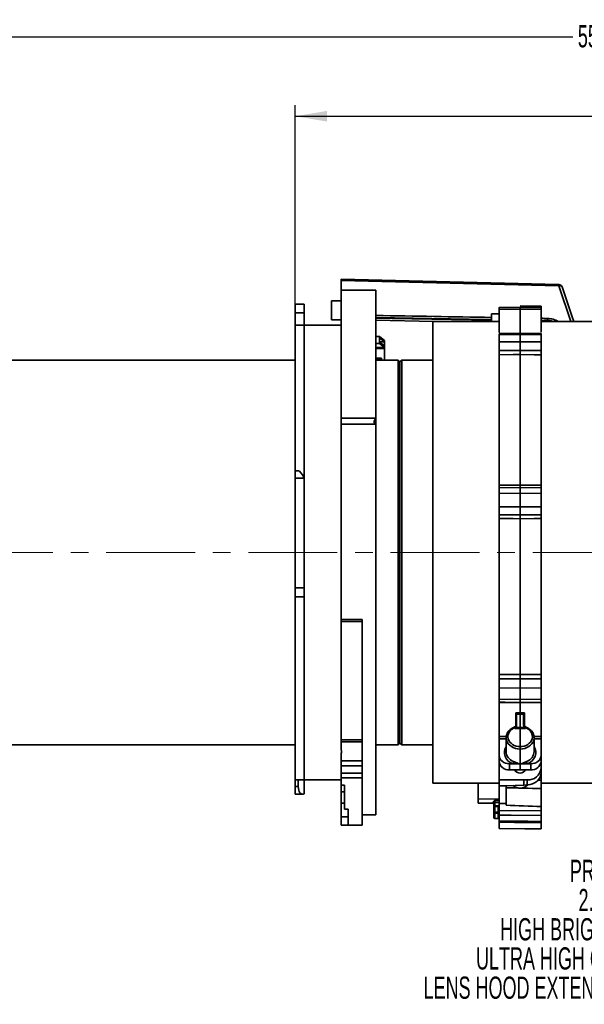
# Model space of a CAD drawing. Header units: millimetres. Extents: x 0 to 1118, y 0 to 864.
# Tile 23 of 96: x 476 to 556, y 189 to 329. Entities that reach past the tile are written whole.
import ezdxf

# ---------------------------------------------------------------- set-up
doc = ezdxf.new("R2010")
doc.units = ezdxf.units.MM
doc.linetypes.add('CENTERX2', pattern=[20.32, 12.7, -2.54, 2.54, -2.54])
doc.layers.add('ALPHAREV', color=7, linetype='Continuous', lineweight=25)
doc.styles.add('SLDTEXTSTYLE0', font='TXT', dxfattribs={"width": 0.605})
doc.dimstyles.new('SLDDIMSTYLE0', dxfattribs={"dimtxt": 3.175, "dimasz": 4.572, "dimexe": 0, "dimexo": 0.0625, "dimgap": 0.79375, "dimtad": 0, "dimtih": 1, "dimtoh": 1, "dimdec": 0, "dimlfac": 2, "dimrnd": 1e-09, "dimzin": 12, "dimdsep": 46, "dimtxsty": 'SLDTEXTSTYLE0', "dimsah": 1, "dimcen": 0.09, "dimadec": 0, "dimazin": 3, "dimtfac": 1, "dimtofl": 0, "dimtmove": 0, "dimatfit": 3, "dimfxl": 1, "dimfrac": 2, "dimtolj": 1, "dimtzin": 12, "dimarcsym": 0})

# ---------------------------------------------------------------- blocks, each defined once
blk = doc.blocks.new('_D_9')
at = {"layer": 'ALPHAREV'}
for p, q in [((515, 287.3), (515, 317.16)), ((608.39, 317.99), (607.3, 317.99)), ((607.3, 317.99), (607.3, 313.12)), ((619.31, 317.99), (620.4, 317.99)), ((620.4, 317.99), (620.4, 313.12)), ((705.42, 302.17), (705.42, 317.16)), ((515, 315.55), (598.21, 315.55)), ((705.42, 315.55), (622.22, 315.55)), ((607.3, 313.12), (608.39, 313.12)), ((620.4, 313.12), (619.31, 313.12))]:
    blk.add_line(p, q, dxfattribs=at)
for points in [[(515, 315.55), (519.57, 314.79), (519.57, 316.32)], [(705.42, 315.55), (700.85, 316.32), (700.85, 314.79)]]:
    blk.add_solid(points, dxfattribs=at)
at = {"layer": 'ALPHAREV', "char_height": 3.175, "attachment_point": 1, "style": 'SLDTEXTSTYLE0'}
for s, insert in [('381', (598.93, 317.21)), ('14.99', (608.39, 317.21))]:
    blk.add_mtext(s, dxfattribs=dict(at, insert=insert))
blk = doc.blocks.new('_D_10')
at = {"layer": 'ALPHAREV'}
for p, q in [((427.92, 271.65), (427.92, 328.52)), ((564.86, 329.36), (563.76, 329.36)), ((563.76, 329.36), (563.76, 324.48)), ((575.77, 329.36), (576.86, 329.36)), ((576.86, 329.36), (576.86, 324.48)), ((705.42, 302.17), (705.42, 328.52)), ((427.92, 326.92), (554.67, 326.92)), ((705.42, 326.92), (578.68, 326.92)), ((563.76, 324.48), (564.86, 324.48)), ((576.86, 324.48), (575.77, 324.48))]:
    blk.add_line(p, q, dxfattribs=at)
for points in [[(427.92, 326.92), (432.5, 326.16), (432.5, 327.68)], [(705.42, 326.92), (700.85, 327.68), (700.85, 326.16)]]:
    blk.add_solid(points, dxfattribs=at)
at = {"layer": 'ALPHAREV', "char_height": 3.175, "attachment_point": 1, "style": 'SLDTEXTSTYLE0'}
for s, insert in [('555', (555.4, 328.58)), ('21.85', (564.86, 328.58))]:
    blk.add_mtext(s, dxfattribs=dict(at, insert=insert))
blk = doc.blocks.new('SW_NOTE_0_5')
at = {"layer": 'ALPHAREV', "color": 0, "char_height": 3.175, "attachment_point": 2, "style": 'SLDTEXTSTYLE0'}
for s, insert in [('PROJECTION LENS', (19.94, 4.09)), ('2.71-3.89:1 ZOOM', (19.89, -0.08)), ('HIGH BRIGHTNESS: 144-107109-XX', (19.6, -4.26)), ('ULTRA HIGH CONTRAST: 163-121105-XX', (19.44, -8.43)), ('LENS HOOD EXTENSION REQUIRED: 163-168106-XX', (19.23, -12.61))]:
    blk.add_mtext(s, dxfattribs=dict(at, insert=insert))

msp = doc.modelspace()

# ---------------------------------------------------------------- linework, layer by layer
at = {"color": 7, "linetype": 'Continuous', "lineweight": 35}
for p, q in [((552.69, 291.49), (521.55, 292.25)), ((552.69, 291.29), (521.55, 292.05)), ((521.55, 292.05), (521.55, 290.7)), ((526.55, 290.7), (521.55, 290.7)), ((521.55, 272.38), (521.55, 290.7)), ((526.55, 272.38), (526.55, 290.7)), ((554.39, 286.2), (552.69, 291.29)), ((516.3, 288.69), (515, 288.69)), ((515, 287.44), (515, 288.69)), ((516.3, 288.69), (516.3, 287.44)), ((521.55, 289.18), (520.19, 289.18)), ((520.19, 289.18), (520.19, 286.43)), ((516.3, 287.44), (515, 287.44)), ((515, 285.7), (515, 287.44)), ((516.3, 285.7), (516.3, 287.44)), ((544.15, 287.31), (543.07, 287.3)), ((543.07, 286.15), (543.07, 287.3)), ((547.15, 288.23), (544.15, 288.2)), ((547.15, 287.97), (544.15, 287.94)), ((544.15, 284.65), (544.15, 287.94)), ((550.15, 288.4), (547.15, 288.43)), ((550.15, 288.2), (547.15, 288.23)), ((550.15, 287.94), (547.15, 287.97)), ((547.15, 287.97), (547.15, 284.55)), ((550.15, 288.26), (550.15, 288.38)), ((550.15, 284.69), (550.15, 287.94)), ((520.19, 286.43), (521.55, 286.43)), ((526.55, 286.39), (534.75, 286.19)), ((544.15, 286.2), (534.67, 286.2)), ((534.67, 253.2), (534.67, 286.2)), ((550.15, 286.37), (551.07, 286.35)), ((550.15, 286.27), (551.07, 286.25)), ((551.26, 286.23), (550.15, 286.26)), ((566.37, 286.2), (550.15, 286.2)), ((551.07, 286.35), (551.07, 286.65)), ((516.3, 285.7), (515, 285.7)), ((515, 264.87), (515, 285.7)), ((521.55, 285.7), (516.3, 285.7)), ((516.3, 263.87), (516.3, 285.7)), ((547.15, 284.52), (544.15, 284.48)), ((547.15, 284.37), (544.15, 284.33)), ((550.15, 284.48), (547.15, 284.52)), ((550.15, 284.33), (547.15, 284.37)), ((547.15, 283.32), (547.15, 284.37)), ((526.55, 284.06), (527.07, 284.06)), ((527.07, 283.07), (526.55, 283.07)), ((527.07, 284.06), (527.07, 283.86)), ((527.07, 284.06), (527.77, 283.5)), ((527.07, 283.86), (527.07, 283.27)), ((527.07, 283.86), (527.77, 283.3)), ((527.07, 283.3), (527.77, 283.3)), ((527.07, 283.27), (527.07, 283.07)), ((527.77, 282.71), (527.07, 283.27)), ((527.77, 282.51), (527.07, 283.07)), ((527.77, 283.5), (527.77, 283.3)), ((527.77, 283.3), (527.77, 282.71)), ((544.15, 284.33), (544.15, 283.31)), ((544.15, 283.31), (547.15, 283.32)), ((547.15, 283.32), (550.15, 283.31)), ((550.15, 284.33), (550.15, 283.31)), ((526.55, 282.51), (527.77, 282.51)), ((527.77, 282.36), (526.55, 282.36)), ((527.77, 282.36), (527.77, 282.71)), ((527.77, 282.51), (527.77, 282.36)), ((527.77, 282.36), (527.77, 282.36)), ((527.77, 282.36), (527.77, 280.7)), ((515, 280.7), (471.87, 280.7)), ((526.55, 280.97), (527.35, 280.97)), ((526.55, 280.82), (527.35, 280.82)), ((529.72, 280.7), (526.55, 280.7)), ((527.35, 280.97), (527.35, 280.82)), ((527.35, 280.82), (527.35, 280.7)), ((529.97, 280.45), (529.72, 280.7)), ((529.72, 253.2), (529.72, 280.7)), ((530.22, 280.7), (529.97, 280.45)), ((529.97, 253.2), (529.97, 280.45)), ((534.67, 280.7), (530.22, 280.7)), ((530.22, 253.2), (530.22, 280.7)), ((544.15, 262.8), (544.15, 281.46)), ((547.15, 281.47), (547.15, 262.83)), ((550.15, 262.8), (550.15, 281.46)), ((521.55, 272.38), (526.55, 272.38)), ((521.55, 271.51), (521.55, 272.38)), ((526.55, 272.38), (526.55, 271.51)), ((521.55, 243.61), (521.55, 271.51)), ((526.55, 271.51), (521.55, 271.51)), ((526.55, 215.7), (526.55, 271.51)), ((515.48, 264.87), (515, 264.87)), ((515, 263.81), (515, 264.87)), ((516.3, 263.81), (515, 263.81)), ((515, 263.81), (515, 248.13)), ((516.3, 263.87), (516.3, 263.81)), ((516.3, 263.81), (516.3, 248.13)), ((547.15, 262.46), (544.15, 262.43)), ((550.15, 262.43), (547.15, 262.46)), ((547.15, 261.67), (544.15, 261.64)), ((544.15, 261.64), (544.15, 259.72)), ((547.15, 259.7), (547.15, 261.67)), ((550.15, 261.64), (547.15, 261.67)), ((550.15, 261.64), (550.15, 259.72)), ((544.15, 259.72), (547.15, 259.7)), ((547.15, 259.7), (550.15, 259.72)), ((544.15, 235.73), (544.15, 258.04)), ((547.15, 258.02), (547.15, 235.74)), ((550.15, 235.73), (550.15, 258.04)), ((529.72, 225.7), (529.72, 253.2)), ((529.97, 225.95), (529.97, 253.2)), ((530.22, 225.7), (530.22, 253.2)), ((534.67, 220.2), (534.67, 253.2)), ((515, 248.13), (516.3, 248.13)), ((515, 246.84), (515, 248.13)), ((516.3, 248.13), (516.3, 246.84)), ((515, 246.84), (516.3, 246.84)), ((515, 220.7), (515, 246.84)), ((516.3, 220.7), (516.3, 246.84)), ((524.55, 243.61), (521.55, 243.61)), ((521.55, 243.33), (521.55, 243.61)), ((524.55, 222.48), (524.55, 243.61)), ((524.55, 243.33), (521.55, 243.33)), ((521.55, 243.33), (521.55, 226.4)), ((547.15, 233.82), (544.15, 233.81)), ((544.15, 233.81), (544.15, 232.21)), ((550.15, 233.81), (547.15, 233.82)), ((547.15, 232.17), (547.15, 233.82)), ((550.15, 233.81), (550.15, 232.21)), ((544.15, 232.21), (547.15, 232.17)), ((544.15, 226.87), (544.15, 231.76)), ((547.15, 232.17), (550.15, 232.21)), ((547.15, 231.72), (547.15, 230.26)), ((550.15, 226.87), (550.15, 231.76)), ((546.53, 228.36), (546.53, 230.26)), ((546.64, 230.07), (546.65, 230.01)), ((546.65, 228.47), (546.65, 230.01)), ((547.15, 228.17), (547.15, 230.07)), ((547.65, 230.01), (547.66, 230.07)), ((547.65, 228.47), (547.65, 230.01)), ((547.77, 230.26), (547.77, 228.36)), ((546.4, 228.04), (546.4, 228.16)), ((547.15, 228.04), (546.4, 228.04)), ((546.53, 228.16), (547.15, 228.17)), ((546.64, 228.42), (546.62, 228.35)), ((546.65, 228.47), (546.64, 228.42)), ((547.15, 228.17), (547.77, 228.16)), ((547.15, 228.17), (547.15, 228.04)), ((547.15, 228.04), (547.15, 225.44)), ((547.9, 228.04), (547.15, 228.04)), ((547.66, 228.42), (547.65, 228.47)), ((547.68, 228.35), (547.66, 228.42)), ((547.9, 228.16), (547.9, 228.04)), ((545.15, 226.72), (545.15, 224.74)), ((549.14, 226.86), (550.15, 226.87)), ((549.15, 224.74), (549.15, 226.72)), ((471.87, 225.7), (515, 225.7)), ((521.55, 226.1), (521.55, 226.4)), ((524.55, 226.4), (521.55, 226.4)), ((524.55, 226.1), (521.55, 226.1)), ((521.55, 226.1), (521.55, 225.01)), ((526.55, 225.7), (529.72, 225.7)), ((529.72, 225.7), (529.97, 225.95)), ((529.97, 225.95), (530.22, 225.7)), ((530.22, 225.7), (534.67, 225.7)), ((544.15, 224.19), (544.15, 226.53)), ((545.15, 226.53), (544.15, 226.53)), ((544.15, 225.22), (544.15, 225.22)), ((550.15, 226.53), (549.15, 226.53)), ((550.15, 226.53), (550.15, 224.19)), ((550.15, 225.22), (550.15, 225.22)), ((521.55, 224.34), (521.55, 223.38)), ((544.15, 223.34), (544.15, 224.19)), ((547.15, 222.98), (547.15, 225.09)), ((550.15, 224.19), (550.15, 223.34)), ((521.55, 223.38), (524.55, 223.38)), ((521.55, 222.68), (521.55, 223.38)), ((524.55, 222.68), (521.55, 222.68)), ((521.55, 222.68), (521.55, 221.66)), ((524.55, 222.48), (524.55, 221.66)), ((544.15, 220.69), (544.15, 223.34)), ((545.64, 222.97), (545.64, 222.12)), ((545.64, 222.97), (546.1, 222.97)), ((546.1, 222.97), (547.15, 222.97)), ((547.15, 222.97), (548.19, 222.97)), ((547.15, 222.11), (547.15, 222.97)), ((548.19, 222.97), (548.66, 222.97)), ((548.66, 222.12), (548.66, 222.97)), ((550.15, 222.31), (550.15, 223.34)), ((521.55, 221.66), (524.55, 221.66)), ((521.55, 220.96), (521.55, 221.66)), ((524.55, 221.66), (524.55, 220.96)), ((545.64, 222.12), (547.15, 222.11)), ((546.52, 222.11), (546.52, 221.88)), ((547.15, 222.11), (548.66, 222.12)), ((547.77, 221.88), (547.77, 222.11)), ((550.15, 222.31), (550.15, 221.7)), ((550.15, 220.64), (550.15, 221.7)), ((515, 220.7), (516.3, 220.7)), ((515, 219.74), (515, 220.7)), ((515, 219.74), (515.43, 219.74)), ((515, 218.64), (515, 219.74)), ((515.43, 219.74), (515.43, 220.7)), ((516.3, 220.7), (521.55, 220.7)), ((516.3, 220.7), (516.3, 218.7)), ((524.55, 220.96), (521.55, 220.96)), ((521.55, 220.96), (521.55, 219.94)), ((521.55, 219.94), (522.05, 219.94)), ((521.55, 219.94), (521.55, 218.99)), ((522.05, 216.47), (522.05, 219.94)), ((524.55, 220.96), (524.55, 214.2)), ((534.67, 220.2), (544.15, 220.2)), ((541.15, 217.94), (541.15, 220.2)), ((544.15, 220.69), (547.67, 220.67)), ((544.15, 219.83), (544.15, 220.69)), ((544.15, 219.83), (545.15, 219.83)), ((544.15, 219.83), (544.15, 217.3)), ((545.15, 219.83), (547.67, 219.93)), ((545.15, 219.83), (545.15, 217.29)), ((547.67, 220.67), (547.67, 219.93)), ((547.67, 220.67), (548.17, 220.67)), ((547.67, 219.93), (548.17, 219.96)), ((548.17, 219.96), (548.17, 220.67)), ((549.63, 220.65), (550.15, 220.64)), ((550.15, 220.2), (566.37, 220.2)), ((515, 218.64), (516.07, 218.64)), ((521.55, 218.99), (522.05, 218.99)), ((521.55, 217.37), (521.55, 218.99)), ((550.15, 216.87), (550.15, 219.44)), ((522.05, 217.37), (521.55, 217.37)), ((521.55, 217.37), (521.55, 215.42)), ((544.15, 217.96), (541.15, 217.94)), ((541.15, 217.36), (541.15, 217.94)), ((541.15, 217.36), (543.28, 217.34)), ((543.28, 217.34), (543.28, 217.4)), ((543.4, 216.86), (543.4, 217.31)), ((543.4, 216.04), (543.4, 216.86)), ((543.52, 217.74), (544.15, 217.74)), ((543.52, 217.43), (543.52, 216.9)), ((544.03, 216.99), (543.52, 216.98)), ((544.03, 216.89), (543.52, 216.89)), ((543.52, 216.89), (543.52, 216.07)), ((544.04, 216.99), (544.03, 216.99)), ((544.03, 216.99), (544.03, 216.99)), ((544.03, 216.07), (544.03, 216.89)), ((544.15, 217.3), (545.15, 217.29)), ((544.15, 216.31), (544.15, 217.3)), ((545.15, 217.29), (545.15, 217.05)), ((550.15, 216.27), (550.15, 216.87)), ((521.55, 215.42), (522.55, 215.42)), ((521.55, 215.42), (522.55, 215.42)), ((521.55, 215.42), (521.55, 215.42)), ((521.55, 215.42), (521.55, 214.21)), ((522.55, 216.47), (522.05, 216.47)), ((522.55, 214.2), (522.55, 216.47)), ((524.55, 215.7), (526.55, 215.7)), ((543.4, 215.28), (543.4, 216.04)), ((543.52, 215.92), (543.52, 215.15)), ((544.03, 215.15), (544.03, 215.92)), ((544.15, 216.31), (550.15, 216.27)), ((544.15, 215.64), (544.15, 214.8)), ((550.15, 215.6), (550.15, 214.75)), ((522.55, 214.21), (521.55, 214.21)), ((522.55, 214.2), (524.55, 214.2)), ((543.52, 215.15), (544.03, 215.15)), ((544.15, 214.61), (544.15, 213.72)), ((550.15, 214.56), (550.15, 213.66)), ((544.15, 213.72), (550.15, 213.66)), ((544.15, 213.72), (544.15, 213.72)), ((550.15, 213.66), (550.15, 213.66))]:
    msp.add_line(p, q, dxfattribs=at)
at = {"color": 7, "linetype": 'Continuous', "lineweight": 35, "flags": 128}
for points in [[(553.15, 291.15), (553.15, 291.15), (553.13, 291.2), (553.08, 291.24), (553.03, 291.27), (552.95, 291.29), (552.87, 291.3), (552.78, 291.3), (552.69, 291.29)], [(554.81, 286.2), (554.59, 286.86), (553.15, 291.15)], [(550.15, 288.38), (548.65, 288.39), (547.15, 288.4)], [(526.55, 286.78), (542.54, 286.5), (543.07, 286.49)], [(526.55, 286.68), (528.81, 286.64), (543.07, 286.39)], [(547.15, 282.07), (546.15, 282.07), (544.15, 282.06)], [(550.15, 282.06), (549.15, 282.07), (547.15, 282.07)], [(547.15, 281.47), (546.15, 281.47), (544.15, 281.46)], [(550.15, 281.46), (549.15, 281.46), (547.15, 281.47)], [(544.15, 262.8), (545.15, 262.81), (547.15, 262.83)], [(547.15, 262.83), (548.15, 262.82), (550.15, 262.8)], [(547.15, 258.56), (546.15, 258.57), (544.15, 258.58)], [(547.15, 258.02), (546.15, 258.03), (544.15, 258.04)], [(550.15, 258.58), (549.15, 258.57), (547.15, 258.56)], [(550.15, 258.04), (549.15, 258.04), (547.15, 258.02)], [(544.15, 235.73), (545.15, 235.73), (547.15, 235.74)], [(544.15, 235.11), (545.15, 235.11), (547.15, 235.12)], [(547.15, 235.74), (548.15, 235.73), (550.15, 235.73)], [(547.15, 235.12), (548.15, 235.11), (550.15, 235.11)], [(544.15, 231.78), (544.95, 231.77), (547.15, 231.75)], [(547.15, 231.72), (546.15, 231.73), (544.15, 231.76)], [(547.15, 231.75), (547.94, 231.76), (550.15, 231.78)], [(550.15, 231.76), (549.15, 231.74), (547.15, 231.72)], [(546.53, 230.26), (546.65, 230.26), (547.15, 230.26)], [(547.15, 230.07), (546.9, 230.07), (546.65, 230.07), (546.64, 230.07)], [(547.15, 230.26), (547.65, 230.26), (547.77, 230.26)], [(547.66, 230.07), (547.65, 230.07), (547.4, 230.07), (547.15, 230.07)], [(546.4, 228.16), (546.38, 228.2), (546.36, 228.22), (546.34, 228.24), (546.33, 228.25), (546.31, 228.25), (546.31, 228.25)], [(547.9, 228.16), (547.92, 228.2), (547.94, 228.22), (547.96, 228.24), (547.97, 228.25), (547.98, 228.25), (547.99, 228.25)], [(544.15, 226.87), (544.65, 226.87), (545.2, 226.86)], [(544.15, 217.43), (543.9, 217.43), (543.52, 217.43)], [(543.52, 216.07), (543.78, 216.07), (544.03, 216.07)], [(544.03, 215.92), (543.78, 215.92), (543.52, 215.92)], [(550.15, 215.6), (545.87, 215.63), (544.15, 215.64)], [(544.15, 214.8), (548.25, 214.76), (550.15, 214.75)], [(550.15, 214.56), (546.37, 214.59), (544.15, 214.61)], [(544.15, 213.72), (547.82, 213.68), (550.15, 213.66)]]:
    msp.add_lwpolyline(points, dxfattribs=at)
at = {"color": 7, "linetype": 'Continuous', "lineweight": 35}
for centre, radius, start, end in [((552.68, 290.99), 0.5, 18.4784, 88.5953), ((542.29, 291.57), 10.4, 358.4349, 359.5327), ((549.89, 286.35), 1.18, 355.063, 0.0267), ((546.34, 228.22), 0.0459, 127.1542, 194.3574), ((546.52, 228.5), 0.125, 306.9501, 359.9931), ((547.77, 228.5), 0.125, 180.0069, 232.9774), ((547.96, 228.22), 0.0461, 345.7061, 52.6049), ((545.52, 223.49), 1.38, 186.1823, 274.6817), ((545.51, 223.36), 0.712, 326.6356, 354.619), ((548.79, 223.36), 0.712, 185.381, 213.3644), ((548.78, 223.49), 1.38, 265.3183, 353.8177), ((547.15, 222.55), 0.911, 209.1219, 330.4594), ((548.32, 222.51), 1.84, 265.3183, 353.8177), ((547.15, 221.05), 1.55, 230.1613, 315.9628), ((543.3, 217.25), 0.147, 49.4531, 101.2818), ((543.52, 217.31), 0.123, 89.5671, 179.0583), ((543.52, 216.86), 0.125, 90.5852, 180), ((543.49, 216.74), 0.153, 79.1127, 128.3163), ((546.31, 216.94), 2.79, 179.1379, 181.0871), ((546.95, 216.95), 2.92, 179.1934, 181.0522), ((543.49, 215.92), 0.153, 79.1127, 128.3163), ((543.52, 216.05), 0.124, 180.5837, 270.0854), ((548.97, 216), 5.45, 179.1971, 180.8029), ((549.48, 215.99), 5.45, 179.1973, 180.8027), ((543.52, 215.28), 0.125, 180, 269.5), ((544.02, 215.02), 0.125, 360, 89.5)]:
    msp.add_arc(centre, radius, start, end, dxfattribs=at)
for centre, major_axis, ratio, start_param, end_param in [((-1020.9, 269.85), (3173.89, -33.32), 0.012077, 1.055662, 1.061636), ((-1020.9, 269.85), (3173.89, -33.32), 0.012077, 1.052765, 1.053099), ((526.92, 272.13), (0.541, 0.541), 0.57735, 1.690699, 3.545289), ((516.3, 263.37), (-0.84, 1.49), 0.147696, 4.97018, 6.200637), ((547.15, 226.73), (2, 0.03), 0.819104, 2.000047, 4.701486), ((547.15, 226.87), (1.75, 0.03), 0.81909, 1.99849, 4.701176), ((546.4, 228.19), (0.238, 0.239), 0.319117, 4.411318, 4.934897), ((546.4, 228.59), (-0.002, 0.498), 0.501875, 3.664306, 4.199053), ((547.15, 226.73), (2, -0.03), 0.819104, 4.723292, 7.424731), ((547.15, 226.87), (1.75, -0.03), 0.81909, 4.723602, 7.426288), ((547.9, 228.59), (0.002, 0.498), 0.501875, 2.084132, 2.61888), ((547.9, 228.19), (-0.238, 0.239), 0.319117, 1.348289, 1.871867), ((547.15, 224.6), (2.25, 0.03), 0.81909, 2.655372, 4.215905), ((547.15, 224.6), (2.25, -0.03), 0.81909, 5.208873, 6.769406), ((545.65, 224.2), (1.5, 0.02), 0.81909, 3.129133, 4.691203), ((547.15, 224.75), (2, 0.03), 0.819073, 3.127577, 4.214348), ((547.15, 224.75), (2, -0.03), 0.819073, 5.21043, 6.297201), ((548.65, 224.2), (1.5, -0.02), 0.81909, 4.733575, 6.295645), ((547.15, 221.6), (0.832, 0.125), 0.813022, 2.291591, 2.418107), ((547.15, 221.6), (0.832, 0.125), 0.813022, 0.419144, 0.660228), ((548.15, 221.6), (1.99, 0.3), 0.813023, 4.59957, 6.16164), ((516.3, 220.14), (0.33, 1.49), 0.538071, 1.959262, 3.530058), ((538.72, 253.86), (406.4, -9.27), 0.084043, 4.730138, 4.742444), ((611.87, 252.2), (441.1, -10.06), 0.084043, 4.562473, 4.57393)]:
    msp.add_ellipse(centre, major_axis=major_axis, ratio=ratio, start_param=start_param, end_param=end_param, dxfattribs=at)
for points, knots in [([(521.55, 292.05), (521.55, 292.09), (521.55, 292.17), (521.55, 292.24), (521.55, 292.24), (521.55, 292.24)], [0, 0, 0, 0, 0.3659935, 0.7319897, 1, 1, 1, 1]), ([(544.15, 287.94), (544.15, 287.99), (544.15, 288.12), (544.15, 288.2), (544.15, 288.19), (544.15, 288.19)], [0, 0, 0, 0, 0.333468, 0.79725, 1, 1, 1, 1]), ([(547.15, 288.22), (547.15, 288.22), (547.15, 288.23), (547.15, 288.15), (547.15, 288.02), (547.15, 287.97)], [0, 0, 0, 0, 0.201783, 0.659589, 1, 1, 1, 1]), ([(550.15, 288.19), (550.15, 288.2), (550.15, 288.21), (550.15, 288.14), (550.15, 288), (550.15, 287.94)], [0, 0, 0, 0, 0.101942, 0.558938, 1, 1, 1, 1]), ([(551.07, 286.65), (551.35, 286.63), (551.92, 286.58), (552.38, 286.32), (552.61, 286.2)], [0, 0, 0, 0, 0.50499, 1, 1, 1, 1]), ([(551.07, 286.35), (551.25, 286.35), (551.54, 286.34), (551.8, 286.23), (551.9, 286.2)], [0, 0, 0, 0, 0.617136, 1, 1, 1, 1]), ([(551.07, 286.25), (551.08, 286.25), (551.24, 286.26), (551.4, 286.23), (551.55, 286.2)], [0, 0, 0, 0, 0.101782, 1, 1, 1, 1]), ([(544.15, 284.33), (544.15, 284.39), (544.15, 284.47), (544.15, 284.47), (544.15, 284.47)], [0, 0, 0, 0, 0.610192, 1, 1, 1, 1]), ([(547.15, 284.51), (547.15, 284.51), (547.15, 284.51), (547.15, 284.42), (547.15, 284.37)], [0, 0, 0, 0, 0.389808, 1, 1, 1, 1]), ([(550.15, 284.47), (550.15, 284.47), (550.15, 284.48), (550.15, 284.41), (550.15, 284.35), (550.15, 284.33)], [0, 0, 0, 0, 0.258974, 0.869131, 1, 1, 1, 1]), ([(544.15, 282.06), (544.15, 282.17), (544.15, 282.39), (544.15, 282.73), (544.15, 283.04), (544.15, 283.22), (544.15, 283.29), (544.15, 283.31)], [0, 0, 0, 0, 0.23728, 0.474561, 0.711834, 0.949109, 1, 1, 1, 1]), ([(547.15, 283.32), (547.15, 283.3), (547.15, 283.23), (547.15, 283.05), (547.15, 282.74), (547.15, 282.39), (547.15, 282.18), (547.15, 282.07)], [0, 0, 0, 0, 0.0517, 0.288772, 0.525843, 0.762922, 1, 1, 1, 1]), ([(550.15, 283.31), (550.15, 283.24), (550.15, 283.1), (550.15, 282.8), (550.15, 282.46), (550.15, 282.21), (550.15, 282.09), (550.15, 282.06)], [0, 0, 0, 0, 0.237286, 0.474572, 0.711849, 0.949121, 1, 1, 1, 1]), ([(544.15, 281.46), (544.15, 281.5), (544.15, 281.57), (544.15, 281.73), (544.15, 281.9), (544.15, 282.01), (544.15, 282.06), (544.15, 282.06)], [0, 0, 0, 0, 0.249711, 0.499423, 0.749125, 0.998825, 1, 1, 1, 1]), ([(547.15, 281.47), (547.15, 281.48), (547.15, 281.53), (547.15, 281.65), (547.15, 281.81), (547.15, 281.96), (547.15, 282.04), (547.15, 282.07)], [0, 0, 0, 0, 0.111455, 0.360842, 0.610232, 0.859631, 1, 1, 1, 1]), ([(550.15, 282.06), (550.15, 282.03), (550.15, 281.95), (550.15, 281.81), (550.15, 281.64), (550.15, 281.53), (550.15, 281.48), (550.15, 281.46)], [0, 0, 0, 0, 0.139529, 0.389022, 0.638506, 0.887987, 1, 1, 1, 1]), ([(544.15, 262.43), (544.15, 262.43), (544.15, 262.44), (544.15, 262.48), (544.15, 262.58), (544.15, 262.7), (544.15, 262.77), (544.15, 262.8)], [0, 0, 0, 0, 0.089266, 0.353333, 0.61739, 0.881444, 1, 1, 1, 1]), ([(544.15, 261.64), (544.15, 261.74), (544.15, 261.96), (544.15, 262.22), (544.15, 262.39), (544.15, 262.44), (544.15, 262.43), (544.15, 262.43)], [0, 0, 0, 0, 0.237286, 0.474572, 0.711849, 0.949121, 1, 1, 1, 1]), ([(547.15, 262.46), (547.15, 262.46), (547.15, 262.46), (547.15, 262.47), (547.15, 262.55), (547.15, 262.67), (547.15, 262.77), (547.15, 262.83)], [0, 0, 0, 0, 0.001554, 0.251159, 0.500766, 0.750383, 1, 1, 1, 1]), ([(547.15, 261.67), (547.15, 261.69), (547.15, 261.82), (547.15, 262.05), (547.15, 262.29), (547.15, 262.45), (547.15, 262.46), (547.15, 262.46)], [0, 0, 0, 0, 0.0516997, 0.2887719, 0.5258432, 0.7629218, 1, 1, 1, 1]), ([(550.15, 262.8), (550.15, 262.74), (550.15, 262.64), (550.15, 262.52), (550.15, 262.44), (550.15, 262.43), (550.15, 262.43), (550.15, 262.43)], [0, 0, 0, 0, 0.2497112, 0.4994229, 0.7491254, 0.9988249, 1, 1, 1, 1]), ([(550.15, 262.43), (550.15, 262.43), (550.15, 262.42), (550.15, 262.26), (550.15, 262.02), (550.15, 261.79), (550.15, 261.66), (550.15, 261.64)], [0, 0, 0, 0, 0.23728, 0.474561, 0.711834, 0.949109, 1, 1, 1, 1]), ([(544.15, 258.58), (544.15, 258.63), (544.15, 258.73), (544.15, 258.99), (544.15, 259.31), (544.15, 259.56), (544.15, 259.7), (544.15, 259.72)], [0, 0, 0, 0, 0.23728, 0.474561, 0.711834, 0.949109, 1, 1, 1, 1]), ([(547.15, 259.7), (547.15, 259.68), (547.15, 259.54), (547.15, 259.29), (547.15, 258.97), (547.15, 258.71), (547.15, 258.61), (547.15, 258.56)], [0, 0, 0, 0, 0.0516997, 0.2887719, 0.5258432, 0.7629218, 1, 1, 1, 1]), ([(550.15, 259.72), (550.15, 259.61), (550.15, 259.38), (550.15, 259.06), (550.15, 258.78), (550.15, 258.64), (550.15, 258.59), (550.15, 258.58)], [0, 0, 0, 0, 0.237286, 0.474572, 0.711849, 0.949121, 1, 1, 1, 1]), ([(544.15, 258.04), (544.15, 258.1), (544.15, 258.21), (544.15, 258.37), (544.15, 258.5), (544.15, 258.56), (544.15, 258.58), (544.15, 258.58)], [0, 0, 0, 0, 0.249711, 0.499423, 0.749125, 0.998825, 1, 1, 1, 1]), ([(547.15, 258.56), (547.15, 258.56), (547.15, 258.54), (547.15, 258.48), (547.15, 258.35), (547.15, 258.19), (547.15, 258.08), (547.15, 258.02)], [0, 0, 0, 0, 0.001554, 0.251159, 0.500766, 0.750383, 1, 1, 1, 1]), ([(550.15, 258.58), (550.15, 258.57), (550.15, 258.53), (550.15, 258.44), (550.15, 258.29), (550.15, 258.15), (550.15, 258.07), (550.15, 258.04)], [0, 0, 0, 0, 0.139529, 0.389022, 0.638506, 0.887987, 1, 1, 1, 1]), ([(544.15, 235.11), (544.15, 235.13), (544.15, 235.2), (544.15, 235.33), (544.15, 235.5), (544.15, 235.64), (544.15, 235.71), (544.15, 235.73)], [0, 0, 0, 0, 0.139529, 0.389022, 0.638506, 0.887987, 1, 1, 1, 1]), ([(544.15, 233.81), (544.15, 233.91), (544.15, 234.11), (544.15, 234.45), (544.15, 234.78), (544.15, 235), (544.15, 235.09), (544.15, 235.11)], [0, 0, 0, 0, 0.237286, 0.474572, 0.711849, 0.949121, 1, 1, 1, 1]), ([(547.15, 235.74), (547.15, 235.71), (547.15, 235.64), (547.15, 235.51), (547.15, 235.34), (547.15, 235.2), (547.15, 235.14), (547.15, 235.12)], [0, 0, 0, 0, 0.1114547, 0.3608419, 0.610232, 0.8596313, 1, 1, 1, 1]), ([(547.15, 233.82), (547.15, 233.84), (547.15, 233.95), (547.15, 234.19), (547.15, 234.53), (547.15, 234.86), (547.15, 235.03), (547.15, 235.12)], [0, 0, 0, 0, 0.0517, 0.288772, 0.525843, 0.762922, 1, 1, 1, 1]), ([(550.15, 235.73), (550.15, 235.68), (550.15, 235.58), (550.15, 235.4), (550.15, 235.24), (550.15, 235.15), (550.15, 235.11), (550.15, 235.11)], [0, 0, 0, 0, 0.249711, 0.499423, 0.749125, 0.998825, 1, 1, 1, 1]), ([(550.15, 235.11), (550.15, 235.02), (550.15, 234.85), (550.15, 234.52), (550.15, 234.18), (550.15, 233.95), (550.15, 233.83), (550.15, 233.81)], [0, 0, 0, 0, 0.23728, 0.474561, 0.711834, 0.949109, 1, 1, 1, 1]), ([(544.15, 231.8), (544.15, 231.8), (544.15, 231.79), (544.15, 231.92), (544.15, 232.08), (544.15, 232.19), (544.15, 232.21)], [0, 0, 0, 0, 0.2221615, 0.5734114, 0.9246624, 1, 1, 1, 1]), ([(547.15, 231.75), (547.15, 231.76), (547.15, 231.77), (547.15, 231.92), (547.15, 232.09), (547.15, 232.17)], [0, 0, 0, 0, 0.2972912, 0.6486459, 1, 1, 1, 1]), ([(550.15, 232.21), (550.15, 232.12), (550.15, 231.95), (550.15, 231.81), (550.15, 231.8), (550.15, 231.79)], [0, 0, 0, 0, 0.351354, 0.702709, 1, 1, 1, 1]), ([(546.53, 230.26), (546.53, 230.26), (546.54, 230.25), (546.57, 230.21), (546.62, 230.14), (546.63, 230.09), (546.64, 230.07)], [0, 0, 0, 0, 0.009395, 0.315602, 0.733393, 1, 1, 1, 1]), ([(547.15, 230.07), (547.15, 230.08), (547.15, 230.12), (547.15, 230.19), (547.15, 230.24), (547.15, 230.26)], [0, 0, 0, 0, 0.182764, 0.591382, 1, 1, 1, 1]), ([(547.66, 230.07), (547.66, 230.09), (547.68, 230.14), (547.73, 230.21), (547.76, 230.25), (547.77, 230.26), (547.77, 230.26)], [0, 0, 0, 0, 0.266607, 0.684398, 0.990605, 1, 1, 1, 1]), ([(546.6, 228.4), (546.59, 228.4), (546.57, 228.37), (546.49, 228.33), (546.4, 228.29), (546.34, 228.26), (546.31, 228.25)], [0, 0, 0, 0, 0.129076, 0.389112, 0.731982, 1, 1, 1, 1]), ([(546.62, 228.35), (546.61, 228.34), (546.59, 228.31), (546.53, 228.26), (546.46, 228.21), (546.42, 228.18), (546.4, 228.16)], [0, 0, 0, 0, 0.151593, 0.437877, 0.744134, 1, 1, 1, 1]), ([(546.64, 228.42), (546.64, 228.42), (546.63, 228.41), (546.61, 228.41), (546.6, 228.4), (546.6, 228.4)], [0, 0, 0, 0, 0.1021958, 0.9161028, 1, 1, 1, 1]), ([(547.7, 228.4), (547.7, 228.4), (547.69, 228.41), (547.67, 228.41), (547.66, 228.42), (547.66, 228.42)], [0, 0, 0, 0, 0.085849, 0.898022, 1, 1, 1, 1]), ([(547.9, 228.16), (547.87, 228.18), (547.82, 228.22), (547.74, 228.29), (547.7, 228.33), (547.68, 228.35), (547.68, 228.35)], [0, 0, 0, 0, 0.352476, 0.676545, 0.96368, 1, 1, 1, 1]), ([(547.99, 228.25), (547.96, 228.26), (547.9, 228.29), (547.8, 228.33), (547.73, 228.38), (547.7, 228.4), (547.7, 228.4)], [0, 0, 0, 0, 0.224468, 0.616258, 0.910896, 1, 1, 1, 1]), ([(544.15, 226.53), (544.15, 226.55), (544.15, 226.6), (544.15, 226.69), (544.15, 226.77), (544.15, 226.83), (544.15, 226.86), (544.15, 226.87)], [0, 0, 0, 0, 0.225999, 0.451998, 0.677989, 0.903977, 1, 1, 1, 1]), ([(550.15, 226.87), (550.15, 226.85), (550.15, 226.81), (550.15, 226.73), (550.15, 226.64), (550.15, 226.57), (550.15, 226.54), (550.15, 226.53)], [0, 0, 0, 0, 0.225999, 0.451998, 0.677989, 0.903977, 1, 1, 1, 1]), ([(547.15, 225.44), (547.15, 225.41), (547.15, 225.36), (547.15, 225.28), (547.15, 225.19), (547.15, 225.14), (547.15, 225.1), (547.15, 225.09), (547.15, 225.09)], [0, 0, 0, 0, 0.214644, 0.429288, 0.643935, 0.85859, 0.9537, 1, 1, 1, 1]), ([(521.55, 225.01), (521.59, 224.87), (521.66, 224.64), (521.58, 224.42), (521.55, 224.34)], [0, 0, 0, 0, 0.622449, 1, 1, 1, 1]), ([(546.22, 223.29), (546.37, 223.23), (546.64, 223.11), (546.95, 223.01), (547.11, 222.97), (547.14, 222.98), (547.15, 222.98)], [0, 0, 0, 0, 0.497755, 0.896748, 0.982129, 1, 1, 1, 1]), ([(547.15, 222.98), (547.16, 222.98), (547.19, 222.97), (547.35, 223.01), (547.65, 223.11), (547.93, 223.23), (548.08, 223.29)], [0, 0, 0, 0, 0.017871, 0.103252, 0.502245, 1, 1, 1, 1]), ([(547.15, 222.97), (547.15, 222.97), (547.15, 222.97), (547.15, 222.98), (547.15, 222.98)], [0, 0, 0, 0, 0.770128, 1, 1, 1, 1]), ([(550.15, 220.64), (550.15, 220.62), (550.15, 220.56), (550.15, 220.39), (550.15, 220.1), (550.15, 219.77), (550.15, 219.55), (550.15, 219.44)], [0, 0, 0, 0, 0.107867, 0.325784, 0.551754, 0.776963, 1, 1, 1, 1]), ([(543.28, 217.4), (543.28, 217.43), (543.29, 217.5), (543.35, 217.6), (543.44, 217.68), (543.5, 217.72), (543.52, 217.74), (543.52, 217.74)], [0, 0, 0, 0, 0.228446, 0.455893, 0.838733, 0.995013, 1, 1, 1, 1]), ([(543.4, 217.18), (543.4, 217.18), (543.4, 217.2), (543.39, 217.24), (543.37, 217.28), (543.34, 217.31), (543.31, 217.33), (543.29, 217.34), (543.28, 217.34)], [0, 0, 0, 0, 0.006684, 0.240804, 0.517925, 0.717771, 0.858541, 1, 1, 1, 1]), ([(543.4, 217.36), (543.4, 217.39), (543.41, 217.43), (543.44, 217.53), (543.48, 217.63), (543.51, 217.71), (543.52, 217.74), (543.52, 217.74)], [0, 0, 0, 0, 0.159947, 0.350028, 0.781289, 0.994151, 1, 1, 1, 1]), ([(543.52, 217.74), (543.52, 217.72), (543.52, 217.67), (543.52, 217.6), (543.52, 217.52), (543.52, 217.46), (543.52, 217.44), (543.52, 217.43)], [0, 0, 0, 0, 0.145238, 0.358921, 0.572605, 0.7863, 1, 1, 1, 1]), ([(544.15, 216.92), (544.15, 216.91), (544.15, 216.91), (544.13, 216.9), (544.1, 216.9), (544.07, 216.89), (544.04, 216.89), (544.03, 216.89)], [0, 0, 0, 0, 0.137333, 0.353362, 0.569066, 0.784561, 1, 1, 1, 1]), ([(544.15, 217), (544.15, 217), (544.13, 216.99), (544.09, 216.99), (544.05, 216.99), (544.04, 216.99)], [0, 0, 0, 0, 0.15474, 0.692279, 1, 1, 1, 1]), ([(544.03, 216.07), (544.03, 216.07), (544.04, 216.07), (544.05, 216.07), (544.07, 216.05), (544.11, 216.02), (544.12, 215.98), (544.14, 215.92), (544.15, 215.88), (544.15, 215.85), (544.15, 215.85)], [0, 0, 0, 0, 0.016207, 0.086129, 0.133327, 0.268915, 0.542289, 0.596473, 0.993269, 1, 1, 1, 1]), ([(544.15, 215.85), (544.15, 215.85), (544.15, 215.86), (544.14, 215.87), (544.12, 215.89), (544.11, 215.9), (544.07, 215.91), (544.05, 215.92), (544.04, 215.92), (544.03, 215.92), (544.03, 215.92)], [0, 0, 0, 0, 0.006724, 0.403378, 0.457576, 0.731103, 0.866746, 0.914078, 0.983808, 1, 1, 1, 1]), ([(544.15, 215.64), (544.15, 215.71), (544.15, 215.84), (544.15, 216.15), (544.15, 216.31)], [0, 0, 0, 0, 0.499992, 1, 1, 1, 1]), ([(550.15, 216.27), (550.15, 216.12), (550.15, 215.8), (550.15, 215.67), (550.15, 215.6)], [0, 0, 0, 0, 0.499992, 1, 1, 1, 1]), ([(544.15, 214.61), (544.15, 214.63), (544.15, 214.68), (544.15, 214.73), (544.15, 214.77), (544.15, 214.8), (544.15, 214.8), (544.15, 214.8)], [0, 0, 0, 0, 0.221683, 0.443366, 0.665041, 0.886713, 1, 1, 1, 1]), ([(550.15, 214.75), (550.15, 214.74), (550.15, 214.74), (550.15, 214.7), (550.15, 214.65), (550.15, 214.6), (550.15, 214.57), (550.15, 214.56)], [0, 0, 0, 0, 0.22539, 0.45078, 0.676162, 0.901541, 1, 1, 1, 1])]:
    msp.add_open_spline(points, degree=3, knots=knots, dxfattribs=at)
at = {"layer": 'ALPHAREV', "linetype": 'CENTERX2', "lineweight": 18}
msp.add_line((427.03, 253.2), (614.43, 253.2), dxfattribs=at)

# ---------------------------------------------------------------- block references
at = {"layer": 'ALPHAREV'}
msp.add_blockref('SW_NOTE_0_5', (546.32, 205.17), dxfattribs=at)

# ---------------------------------------------------------------- dimensions: what is measured, and where the dimension line sits
for base, p1, picture, middle in [((705.42, 326.92), (427.92, 270.05), '_D_10', (566.67, 326.92)), ((705.42, 315.55), (515, 285.7), '_D_9', (610.21, 315.55))]:
    dim = msp.add_linear_dim(base=base, p1=p1, p2=(705.42, 300.57), dimstyle='SLDDIMSTYLE0', dxfattribs=at)
    dim.commit()
    dim.dimension.update_dxf_attribs({"geometry": picture, "text_midpoint": middle, "dimtype": 160})

doc.saveas('drawing.dxf')
